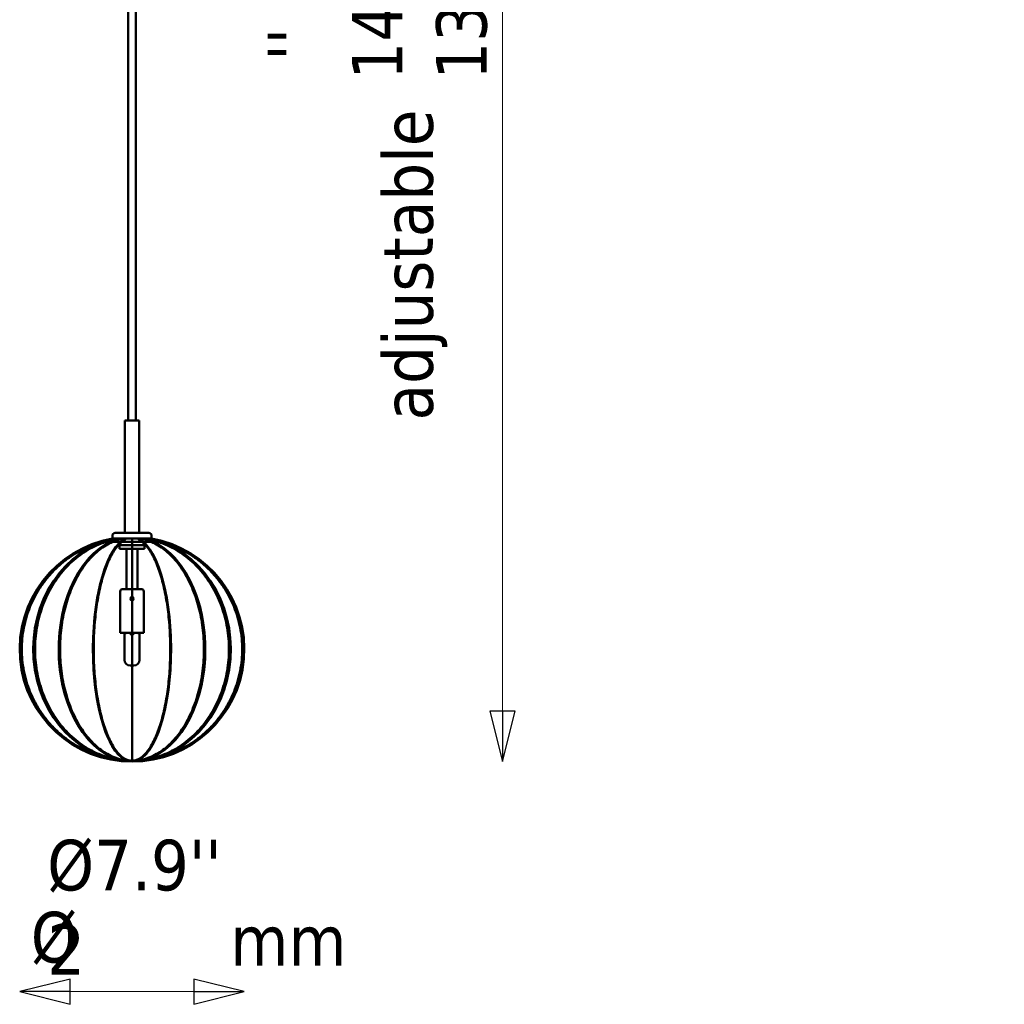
# Model space of a CAD drawing. Header units: millimetres. Extents: x 313 to 4591, y 679 to 5480.
# Tile 3 of 19: x 1593 to 2469, y 819 to 1696. Entities that reach past the tile are written whole.
import ezdxf

# ---------------------------------------------------------------- set-up
doc = ezdxf.new("R2010")
doc.units = ezdxf.units.MM
doc.header["$LTSCALE"] = 15
for name, color, linetype, lineweight in [('Symbol (ISO)', 7, 'Continuous', 25), ('Widoczne (ISO)', 7, 'Continuous', 50), ('Wymiar (ISO)', 7, 'Continuous', 25)]:
    doc.layers.add(name, color=color, linetype=linetype, lineweight=lineweight)
doc.styles.add('Tekst notatki (ISO)', font='tahoma.ttf')
doc.dimstyles.new('Domyślne (ISO)', dxfattribs={"dimscale": 15, "dimtxt": 3, "dimasz": 3, "dimexe": 3.175, "dimexo": 0, "dimgap": 0.762, "dimtad": 1, "dimdec": 1, "dimlfac": 0.03937, "dimrnd": 1e-08, "dimzin": 0, "dimdsep": 46, "dimtxsty": 'Tekst notatki (ISO)', "dimblk": 'Filled-1', "dimcen": 0.09, "dimdle": 10, "dimclrd": 256, "dimclre": 256, "dimclrt": 256, "dimazin": 2, "dimtfac": 1, "dimtmove": 0, "dimatfit": 3, "dimfxl": 1, "dimtolj": 1, "dimlwd": 15, "dimlwe": 15, "dimarcsym": 0})

# ---------------------------------------------------------------- blocks, each defined once
blk = doc.blocks.new('Filled-1')
at = {"color": 0}
for p, q in [((0, 0), (-1, 0.25)), ((-1, 0.25), (-1, -0.25)), ((-1, 0), (0, 0)), ((-1, -0.25), (0, 0))]:
    blk.add_line(p, q, dxfattribs=at)
at = {"color": 0, "flags": 128}
blk.add_lwpolyline([(-1, -0.25), (0, 0), (-1, 0.25), (-1, -0.25)], dxfattribs=at)
at = {"color": 0}
blk.add_solid([(-1, -0.25), (0, 0), (-1, 0.25), (-1, -0.25)], dxfattribs=at)
blk = doc.blocks.new('*D16')
at = {"layer": 'Defpoints', "color": 0, "transparency": 16777216}
for p in [(1747.74, 2571.91), (1692.74, 1035.41), (2022.74, 1035.41)]:
    blk.add_point(p, dxfattribs=at)
at = {"layer": 'Wymiar (ISO)', "lineweight": 15, "transparency": 16777216}
blk.add_line((2022.74, 2526.91), (2022.74, 1080.41), dxfattribs=at)
at = {"layer": 'Wymiar (ISO)', "lineweight": 15, "transparency": 16777216, "xscale": 45, "yscale": 45, "zscale": 45}
for p, rotation in [((2022.74, 2571.91), 90), ((2022.74, 1035.41), 270)]:
    blk.add_blockref('Filled-1', p, dxfattribs=dict(at, rotation=rotation))
at = {"layer": 'Wymiar (ISO)', "lineweight": 18, "transparency": 16777216, "insert": (1813.5, 1642.29), "char_height": 45, "attachment_point": 1, "rotation": 90, "style": 'Tekst notatki (ISO)'}
blk.add_mtext("\\A1; ''\\fTahoma|b0|i0;{\\H45.0000;\\P}\\fTahoma|b0|i0;{\\H45.0000;14.2'' - 360 mm\\P}\\fTahoma|b0|i0;{\\H45.0000;132.3'' - 3360 mm\\P}", dxfattribs=at)
blk = doc.blocks.new('*D20')
at = {"layer": 'Defpoints', "color": 0, "transparency": 16777216}
for p in [(1592.74, 1135.41), (1792.74, 1135.41), (1592.74, 830.68)]:
    blk.add_point(p, dxfattribs=at)
at = {"layer": 'Wymiar (ISO)', "lineweight": 15, "transparency": 16777216}
blk.add_line((1747.74, 830.68), (1637.74, 830.68), dxfattribs=at)
at = {"layer": 'Wymiar (ISO)', "lineweight": 15, "transparency": 16777216, "xscale": 45, "yscale": 45, "zscale": 45, "rotation": 180}
blk.add_blockref('Filled-1', (1592.74, 830.68), dxfattribs=at)
at = {"layer": 'Wymiar (ISO)', "lineweight": 15, "transparency": 16777216, "xscale": 45, "yscale": 45, "zscale": 45}
blk.add_blockref('Filled-1', (1792.74, 830.68), dxfattribs=at)
at = {"layer": 'Wymiar (ISO)', "lineweight": 18, "transparency": 16777216, "insert": (1617.21, 965.83), "char_height": 45, "attachment_point": 1, "style": 'Tekst notatki (ISO)'}
blk.add_mtext("\\A1;\\fTahoma|b0|i0;{\\H45.0000;Ø7.9''}\\P2", dxfattribs=at)

msp = doc.modelspace()

# ---------------------------------------------------------------- linework, layer by layer
at = {"layer": 'Widoczne (ISO)'}
for p, q in [((1689.24, 2538.91), (1689.24, 1338.91)), ((1696.24, 2538.91), (1696.24, 1338.91)), ((1699.24, 1338.91), (1686.24, 1338.91)), ((1686.24, 1338.91), (1686.24, 1238.91)), ((1699.24, 1338.91), (1699.24, 1238.91)), ((1675.24, 1236.41), (1675.24, 1233.91)), ((1677.74, 1238.91), (1707.74, 1238.91)), ((1710.24, 1236.41), (1710.24, 1233.91)), ((1675.24, 1233.91), (1710.24, 1233.91)), ((1675.48, 1233.91), (1675.52, 1233.91)), ((1676.24, 1233.91), (1676.24, 1230.91)), ((1676.24, 1230.91), (1709.24, 1230.91)), ((1677.52, 1233.91), (1677.64, 1233.91)), ((1681.36, 1230.91), (1681.36, 1227.22)), ((1681.39, 1233.91), (1681.58, 1233.91)), ((1681.74, 1229.13), (1681.74, 1227.91)), ((1681.74, 1227.91), (1703.74, 1227.91)), ((1681.74, 1227.91), (1681.74, 1224.68)), ((1682.24, 1230.91), (1682.24, 1228.14)), ((1682.24, 1230.91), (1703.24, 1230.91)), ((1686.63, 1233.91), (1686.87, 1233.91)), ((1692.61, 1233.91), (1692.86, 1233.91)), ((1692.74, 1035.41), (1692.74, 1233.91)), ((1692.74, 1036.21), (1692.74, 1233.25)), ((1698.6, 1233.91), (1698.84, 1233.91)), ((1703.24, 1230.91), (1703.24, 1228.14)), ((1703.74, 1227.91), (1703.74, 1229.17)), ((1703.74, 1224.68), (1703.74, 1227.91)), ((1703.89, 1233.91), (1704.08, 1233.91)), ((1707.83, 1233.91), (1707.95, 1233.91)), ((1709.24, 1233.91), (1709.24, 1230.91)), ((1709.95, 1233.91), (1709.99, 1233.91)), ((1681.36, 1227.22), (1681.74, 1227.22)), ((1681.67, 1226.91), (1681.36, 1227.22)), ((1681.74, 1226.91), (1681.67, 1226.91)), ((1681.74, 1224.68), (1703.74, 1224.68)), ((1687.74, 1224.68), (1687.74, 1188.91)), ((1697.74, 1224.68), (1697.74, 1188.91)), ((1682.24, 1181.91), (1682.24, 1186.91)), ((1684.24, 1188.91), (1701.24, 1188.91)), ((1703.24, 1181.91), (1703.24, 1186.91)), ((1682.24, 1149.91), (1682.24, 1178.91)), ((1692.74, 1181.91), (1692.74, 1178.91)), ((1692.74, 1178.91), (1692.74, 1181.91)), ((1703.24, 1149.91), (1703.24, 1178.91)), ((1682.24, 1149.91), (1703.24, 1149.91)), ((1690.74, 1149.91), (1690.74, 1149.87)), ((1694.74, 1149.87), (1694.74, 1149.91)), ((1685.99, 1125.91), (1685.99, 1147.91)), ((1699.49, 1125.91), (1699.49, 1147.91)), ((1694.49, 1120.91), (1690.99, 1120.91)), ((1692.74, 1120.91), (1692.74, 1035.41)), ((1692.74, 1036.21), (1692.74, 1120.91))]:
    msp.add_line(p, q, dxfattribs=at)
for centre, radius, start, end in [((1677.74, 1236.41), 2.5, 90, 180), ((1707.74, 1236.41), 2.5, 0, 90), ((1692.74, 1135.41), 100, 99.93637, 270), ((1692.74, 1135.41), 100, 99.92398, 270), ((1692.74, 1135.41), 99.2, 99.57406, 270), ((1692.74, 1135.41), 100, 270, 80.06363), ((1692.74, 1135.41), 100, 270, 80.07602), ((1692.74, 1135.41), 99.2, 270, 80.42594), ((1692.74, 1154.98), 75, 81.5662, 81.95215), ((1684.24, 1186.91), 2, 90, 180), ((1701.24, 1186.91), 2, 0, 90), ((1687.99, 1147.91), 2, 90, 180), ((1697.49, 1147.91), 2, 0, 90), ((1690.99, 1125.91), 5, 180, 270), ((1694.49, 1125.91), 5, 270, 0)]:
    msp.add_arc(centre, radius, start, end, dxfattribs=at)
for ratio, start_param, end_param in [(0.879385, 3.330342, 6.283185), (0.879385, 3.314799, 6.283185), (0.652704, 3.39716, 6.283185), (0.652704, 3.314799, 6.283185), (0.347296, 3.475344, 6.283185), (0.347296, 3.314799, 6.283185), (0.879385, 0, 2.968387), (0.652704, 0, 2.968387), (0.347296, 0, 2.968387), (0.879385, 0, 2.952843), (0.652704, 0, 2.886025), (0.347296, 0, 2.834451)]:
    msp.add_ellipse((1692.74, 1135.41), major_axis=(0, -100), ratio=ratio, start_param=start_param, end_param=end_param, dxfattribs=at)
for points, knots in [([(1692.74, 1036.21), (1689.67, 1036.21), (1686.47, 1036.35), (1679.96, 1036.99), (1676.65, 1037.49), (1670.1, 1038.82), (1666.86, 1039.66), (1660.61, 1041.61), (1657.6, 1042.73), (1651.97, 1045.12), (1649.09, 1046.49), (1643.37, 1049.61), (1640.53, 1051.34), (1635.03, 1055.1), (1632.38, 1057.12), (1627.38, 1061.33), (1625.04, 1063.51), (1620.79, 1067.87), (1618.67, 1070.24), (1614.61, 1075.28), (1612.66, 1077.96), (1609.03, 1083.5), (1607.36, 1086.37), (1604.36, 1092.14), (1603.04, 1095.03), (1600.76, 1100.65), (1599.71, 1103.64), (1597.86, 1109.83), (1597.07, 1113.03), (1595.81, 1119.51), (1595.34, 1122.78), (1594.73, 1129.22), (1594.59, 1132.38), (1594.59, 1135.41), (1594.59, 1138.44), (1594.73, 1141.6), (1595.34, 1148.04), (1595.81, 1151.31), (1597.07, 1157.79), (1597.86, 1160.99), (1599.71, 1167.18), (1600.76, 1170.17), (1603.04, 1175.79), (1604.36, 1178.69), (1607.36, 1184.45), (1609.03, 1187.32), (1612.66, 1192.86), (1614.61, 1195.54), (1618.67, 1200.58), (1620.79, 1202.95), (1625.04, 1207.31), (1627.38, 1209.49), (1632.38, 1213.7), (1635.03, 1215.73), (1640.53, 1219.48), (1643.37, 1221.21), (1649.09, 1224.33), (1651.97, 1225.7), (1657.6, 1228.09), (1660.61, 1229.21), (1666.86, 1231.16), (1670.1, 1232), (1674.41, 1232.88), (1675.45, 1233.07), (1676.49, 1233.25)], [-14.725319, -14.725319, -14.725319, -14.725319, -13.792475, -13.792475, -12.85963, -12.85963, -11.926786, -11.926786, -10.993941, -10.993941, -10.068646, -10.068646, -9.143351, -9.143351, -8.218056, -8.218056, -7.292761, -7.292761, -6.37752, -6.37752, -5.462279, -5.462279, -4.547038, -4.547038, -3.631797, -3.631797, -2.723848, -2.723848, -1.815899, -1.815899, -0.907949, -0.907949, 0, 0, 0, 0.907949, 0.907949, 1.815899, 1.815899, 2.723848, 2.723848, 3.631797, 3.631797, 4.547038, 4.547038, 5.462279, 5.462279, 6.37752, 6.37752, 7.292761, 7.292761, 8.218056, 8.218056, 9.143351, 9.143351, 10.068646, 10.068646, 10.993941, 10.993941, 11.926786, 11.926786, 12.85963, 12.85963, 13.154361, 13.154361, 13.154361, 13.154361]), ([(1692.74, 1036.21), (1689.67, 1036.21), (1686.47, 1036.35), (1679.96, 1036.99), (1676.65, 1037.49), (1670.1, 1038.82), (1666.86, 1039.66), (1660.61, 1041.61), (1657.6, 1042.73), (1651.97, 1045.12), (1649.09, 1046.49), (1643.37, 1049.61), (1640.53, 1051.34), (1635.03, 1055.1), (1632.38, 1057.12), (1627.38, 1061.33), (1625.04, 1063.51), (1620.79, 1067.87), (1618.67, 1070.24), (1614.61, 1075.28), (1612.66, 1077.96), (1609.03, 1083.5), (1607.36, 1086.37), (1604.36, 1092.14), (1603.04, 1095.03), (1600.76, 1100.65), (1599.71, 1103.64), (1597.86, 1109.83), (1597.07, 1113.03), (1595.81, 1119.51), (1595.34, 1122.78), (1594.73, 1129.22), (1594.59, 1132.38), (1594.59, 1135.41), (1594.59, 1138.44), (1594.73, 1141.6), (1595.34, 1148.04), (1595.81, 1151.31), (1597.07, 1157.79), (1597.86, 1160.99), (1599.71, 1167.18), (1600.76, 1170.17), (1603.04, 1175.79), (1604.36, 1178.69), (1607.36, 1184.45), (1609.03, 1187.32), (1612.66, 1192.86), (1614.61, 1195.54), (1618.67, 1200.58), (1620.79, 1202.95), (1625.04, 1207.31), (1627.38, 1209.49), (1632.38, 1213.7), (1635.03, 1215.73), (1640.53, 1219.48), (1643.37, 1221.21), (1649.09, 1224.33), (1651.97, 1225.7), (1657.6, 1228.09), (1660.61, 1229.21), (1666.86, 1231.16), (1670.1, 1232), (1674.33, 1232.86), (1675.28, 1233.04), (1676.24, 1233.2)], [-14.725319, -14.725319, -14.725319, -14.725319, -13.792475, -13.792475, -12.85963, -12.85963, -11.926786, -11.926786, -10.993941, -10.993941, -10.068646, -10.068646, -9.143351, -9.143351, -8.218056, -8.218056, -7.292761, -7.292761, -6.37752, -6.37752, -5.462279, -5.462279, -4.547038, -4.547038, -3.631797, -3.631797, -2.723848, -2.723848, -1.815899, -1.815899, -0.907949, -0.907949, 0, 0, 0, 0.907949, 0.907949, 1.815899, 1.815899, 2.723848, 2.723848, 3.631797, 3.631797, 4.547038, 4.547038, 5.462279, 5.462279, 6.37752, 6.37752, 7.292761, 7.292761, 8.218056, 8.218056, 9.143351, 9.143351, 10.068646, 10.068646, 10.993941, 10.993941, 11.926786, 11.926786, 12.85963, 12.85963, 13.130644, 13.130644, 13.130644, 13.130644]), ([(1692.74, 1036.21), (1690.04, 1036.21), (1687.23, 1036.35), (1681.5, 1036.99), (1678.59, 1037.49), (1672.83, 1038.82), (1669.98, 1039.66), (1664.48, 1041.61), (1661.84, 1042.73), (1656.89, 1045.12), (1654.35, 1046.49), (1649.32, 1049.61), (1646.82, 1051.34), (1641.99, 1055.1), (1639.66, 1057.12), (1635.27, 1061.33), (1633.21, 1063.51), (1629.47, 1067.87), (1627.61, 1070.24), (1624.03, 1075.28), (1622.32, 1077.96), (1619.13, 1083.5), (1617.66, 1086.37), (1615.02, 1092.14), (1613.86, 1095.03), (1611.86, 1100.65), (1610.93, 1103.64), (1609.3, 1109.83), (1608.61, 1113.03), (1607.5, 1119.51), (1607.09, 1122.78), (1606.55, 1129.22), (1606.43, 1132.38), (1606.43, 1135.41), (1606.43, 1138.44), (1606.55, 1141.6), (1607.09, 1148.04), (1607.5, 1151.31), (1608.61, 1157.79), (1609.3, 1160.99), (1610.93, 1167.18), (1611.86, 1170.17), (1613.86, 1175.79), (1615.02, 1178.69), (1617.66, 1184.45), (1619.13, 1187.32), (1622.32, 1192.86), (1624.03, 1195.54), (1627.61, 1200.58), (1629.47, 1202.95), (1633.21, 1207.31), (1635.27, 1209.49), (1639.66, 1213.7), (1641.99, 1215.73), (1646.82, 1219.48), (1649.32, 1221.21), (1654.35, 1224.33), (1656.89, 1225.7), (1661.84, 1228.09), (1664.48, 1229.21), (1669.98, 1231.16), (1672.83, 1232), (1676.62, 1232.88), (1677.53, 1233.07), (1678.45, 1233.25)], [-14.725319, -14.725319, -14.725319, -14.725319, -13.792475, -13.792475, -12.85963, -12.85963, -11.926786, -11.926786, -10.993941, -10.993941, -10.068646, -10.068646, -9.143351, -9.143351, -8.218056, -8.218056, -7.292761, -7.292761, -6.37752, -6.37752, -5.462279, -5.462279, -4.547038, -4.547038, -3.631797, -3.631797, -2.723848, -2.723848, -1.815899, -1.815899, -0.907949, -0.907949, 0, 0, 0, 0.907949, 0.907949, 1.815899, 1.815899, 2.723848, 2.723848, 3.631797, 3.631797, 4.547038, 4.547038, 5.462279, 5.462279, 6.37752, 6.37752, 7.292761, 7.292761, 8.218056, 8.218056, 9.143351, 9.143351, 10.068646, 10.068646, 10.993941, 10.993941, 11.926786, 11.926786, 12.85963, 12.85963, 13.154361, 13.154361, 13.154361, 13.154361]), ([(1692.74, 1036.21), (1690.04, 1036.21), (1687.23, 1036.35), (1681.5, 1036.99), (1678.59, 1037.49), (1672.83, 1038.82), (1669.98, 1039.66), (1664.48, 1041.61), (1661.84, 1042.73), (1656.89, 1045.12), (1654.35, 1046.49), (1649.32, 1049.61), (1646.82, 1051.34), (1641.99, 1055.1), (1639.66, 1057.12), (1635.27, 1061.33), (1633.21, 1063.51), (1629.47, 1067.87), (1627.61, 1070.24), (1624.03, 1075.28), (1622.32, 1077.96), (1619.13, 1083.5), (1617.66, 1086.37), (1615.02, 1092.14), (1613.86, 1095.03), (1611.86, 1100.65), (1610.93, 1103.64), (1609.3, 1109.83), (1608.61, 1113.03), (1607.5, 1119.51), (1607.09, 1122.78), (1606.55, 1129.22), (1606.43, 1132.38), (1606.43, 1135.41), (1606.43, 1138.44), (1606.55, 1141.6), (1607.09, 1148.04), (1607.5, 1151.31), (1608.61, 1157.79), (1609.3, 1160.99), (1610.93, 1167.18), (1611.86, 1170.17), (1613.86, 1175.79), (1615.02, 1178.69), (1617.66, 1184.45), (1619.13, 1187.32), (1622.32, 1192.86), (1624.03, 1195.54), (1627.61, 1200.58), (1629.47, 1202.95), (1633.21, 1207.31), (1635.27, 1209.49), (1639.66, 1213.7), (1641.99, 1215.73), (1646.82, 1219.48), (1649.32, 1221.21), (1654.35, 1224.33), (1656.89, 1225.7), (1661.84, 1228.09), (1664.48, 1229.21), (1669.98, 1231.16), (1672.83, 1232), (1675.89, 1232.71), (1676.06, 1232.75), (1676.24, 1232.79)], [-14.725319, -14.725319, -14.725319, -14.725319, -13.792475, -13.792475, -12.85963, -12.85963, -11.926786, -11.926786, -10.993941, -10.993941, -10.068646, -10.068646, -9.143351, -9.143351, -8.218056, -8.218056, -7.292761, -7.292761, -6.37752, -6.37752, -5.462279, -5.462279, -4.547038, -4.547038, -3.631797, -3.631797, -2.723848, -2.723848, -1.815899, -1.815899, -0.907949, -0.907949, 0, 0, 0, 0.907949, 0.907949, 1.815899, 1.815899, 2.723848, 2.723848, 3.631797, 3.631797, 4.547038, 4.547038, 5.462279, 5.462279, 6.37752, 6.37752, 7.292761, 7.292761, 8.218056, 8.218056, 9.143351, 9.143351, 10.068646, 10.068646, 10.993941, 10.993941, 11.926786, 11.926786, 12.85963, 12.85963, 12.916268, 12.916268, 12.916268, 12.916268]), ([(1692.74, 1036.21), (1690.74, 1036.21), (1688.65, 1036.35), (1684.4, 1036.99), (1682.24, 1037.49), (1677.96, 1038.82), (1675.85, 1039.66), (1671.77, 1041.61), (1669.8, 1042.73), (1666.13, 1045.12), (1664.25, 1046.49), (1660.51, 1049.61), (1658.66, 1051.34), (1655.07, 1055.1), (1653.34, 1057.12), (1650.08, 1061.33), (1648.55, 1063.51), (1645.78, 1067.87), (1644.4, 1070.24), (1641.74, 1075.28), (1640.47, 1077.96), (1638.1, 1083.5), (1637.01, 1086.37), (1635.06, 1092.14), (1634.19, 1095.03), (1632.71, 1100.65), (1632.02, 1103.64), (1630.81, 1109.83), (1630.29, 1113.03), (1629.47, 1119.51), (1629.16, 1122.78), (1628.77, 1129.22), (1628.68, 1132.38), (1628.68, 1135.41), (1628.68, 1138.44), (1628.77, 1141.6), (1629.16, 1148.04), (1629.47, 1151.31), (1630.29, 1157.79), (1630.81, 1160.99), (1632.02, 1167.18), (1632.71, 1170.17), (1634.19, 1175.79), (1635.06, 1178.69), (1637.01, 1184.45), (1638.1, 1187.32), (1640.47, 1192.86), (1641.74, 1195.54), (1644.4, 1200.58), (1645.78, 1202.95), (1648.55, 1207.31), (1650.08, 1209.49), (1653.34, 1213.7), (1655.07, 1215.73), (1658.66, 1219.48), (1660.51, 1221.21), (1664.25, 1224.33), (1666.13, 1225.7), (1669.8, 1228.09), (1671.77, 1229.21), (1675.85, 1231.16), (1677.96, 1232), (1680.77, 1232.88), (1681.45, 1233.07), (1682.13, 1233.25)], [-14.725319, -14.725319, -14.725319, -14.725319, -13.792475, -13.792475, -12.85963, -12.85963, -11.926786, -11.926786, -10.993941, -10.993941, -10.068646, -10.068646, -9.143351, -9.143351, -8.218056, -8.218056, -7.292761, -7.292761, -6.37752, -6.37752, -5.462279, -5.462279, -4.547038, -4.547038, -3.631797, -3.631797, -2.723848, -2.723848, -1.815899, -1.815899, -0.907949, -0.907949, 0, 0, 0, 0.907949, 0.907949, 1.815899, 1.815899, 2.723848, 2.723848, 3.631797, 3.631797, 4.547038, 4.547038, 5.462279, 5.462279, 6.37752, 6.37752, 7.292761, 7.292761, 8.218056, 8.218056, 9.143351, 9.143351, 10.068646, 10.068646, 10.993941, 10.993941, 11.926786, 11.926786, 12.85963, 12.85963, 13.154361, 13.154361, 13.154361, 13.154361]), ([(1692.74, 1036.21), (1690.74, 1036.21), (1688.65, 1036.35), (1684.4, 1036.99), (1682.24, 1037.49), (1677.96, 1038.82), (1675.85, 1039.66), (1671.77, 1041.61), (1669.8, 1042.73), (1666.13, 1045.12), (1664.25, 1046.49), (1660.51, 1049.61), (1658.66, 1051.34), (1655.07, 1055.1), (1653.34, 1057.12), (1650.08, 1061.33), (1648.55, 1063.51), (1645.78, 1067.87), (1644.4, 1070.24), (1641.74, 1075.28), (1640.47, 1077.96), (1638.1, 1083.5), (1637.01, 1086.37), (1635.06, 1092.14), (1634.19, 1095.03), (1632.71, 1100.65), (1632.02, 1103.64), (1630.81, 1109.83), (1630.29, 1113.03), (1629.47, 1119.51), (1629.16, 1122.78), (1628.77, 1129.22), (1628.68, 1132.38), (1628.68, 1135.41), (1628.68, 1138.44), (1628.77, 1141.6), (1629.16, 1148.04), (1629.47, 1151.31), (1630.29, 1157.79), (1630.81, 1160.99), (1632.02, 1167.18), (1632.71, 1170.17), (1634.19, 1175.79), (1635.06, 1178.69), (1637.01, 1184.45), (1638.1, 1187.32), (1640.47, 1192.86), (1641.74, 1195.54), (1644.4, 1200.58), (1645.78, 1202.95), (1648.55, 1207.31), (1650.08, 1209.49), (1653.34, 1213.7), (1655.07, 1215.73), (1658.66, 1219.48), (1660.51, 1221.21), (1664.25, 1224.33), (1666.13, 1225.7), (1669.8, 1228.09), (1671.77, 1229.21), (1674.61, 1230.57), (1675.42, 1230.93), (1676.24, 1231.27)], [-14.725319, -14.725319, -14.725319, -14.725319, -13.792475, -13.792475, -12.85963, -12.85963, -11.926786, -11.926786, -10.993941, -10.993941, -10.068646, -10.068646, -9.143351, -9.143351, -8.218056, -8.218056, -7.292761, -7.292761, -6.37752, -6.37752, -5.462279, -5.462279, -4.547038, -4.547038, -3.631797, -3.631797, -2.723848, -2.723848, -1.815899, -1.815899, -0.907949, -0.907949, 0, 0, 0, 0.907949, 0.907949, 1.815899, 1.815899, 2.723848, 2.723848, 3.631797, 3.631797, 4.547038, 4.547038, 5.462279, 5.462279, 6.37752, 6.37752, 7.292761, 7.292761, 8.218056, 8.218056, 9.143351, 9.143351, 10.068646, 10.068646, 10.993941, 10.993941, 11.926786, 11.926786, 12.292119, 12.292119, 12.292119, 12.292119]), ([(1692.74, 1036.21), (1691.67, 1036.21), (1690.56, 1036.35), (1688.3, 1036.99), (1687.15, 1037.49), (1684.88, 1038.82), (1683.75, 1039.66), (1681.58, 1041.61), (1680.53, 1042.73), (1678.58, 1045.12), (1677.58, 1046.49), (1675.59, 1049.61), (1674.6, 1051.34), (1672.7, 1055.1), (1671.77, 1057.12), (1670.04, 1061.33), (1669.23, 1063.51), (1667.75, 1067.87), (1667.01, 1070.24), (1665.6, 1075.28), (1664.92, 1077.96), (1663.67, 1083.5), (1663.09, 1086.37), (1662.04, 1092.14), (1661.58, 1095.03), (1660.79, 1100.65), (1660.43, 1103.64), (1659.79, 1109.83), (1659.51, 1113.03), (1659.07, 1119.51), (1658.91, 1122.78), (1658.7, 1129.22), (1658.65, 1132.38), (1658.65, 1135.41), (1658.65, 1138.44), (1658.7, 1141.6), (1658.91, 1148.04), (1659.07, 1151.31), (1659.51, 1157.79), (1659.79, 1160.99), (1660.43, 1167.18), (1660.79, 1170.17), (1661.58, 1175.79), (1662.04, 1178.69), (1663.09, 1184.45), (1663.67, 1187.32), (1664.92, 1192.86), (1665.6, 1195.54), (1667.01, 1200.58), (1667.75, 1202.95), (1669.23, 1207.31), (1670.04, 1209.49), (1671.77, 1213.7), (1672.7, 1215.73), (1674.6, 1219.48), (1675.59, 1221.21), (1677.58, 1224.33), (1678.58, 1225.7), (1680.53, 1228.09), (1681.58, 1229.21), (1683.75, 1231.16), (1684.88, 1232), (1686.37, 1232.88), (1686.73, 1233.07), (1687.09, 1233.25)], [-14.725319, -14.725319, -14.725319, -14.725319, -13.792475, -13.792475, -12.85963, -12.85963, -11.926786, -11.926786, -10.993941, -10.993941, -10.068646, -10.068646, -9.143351, -9.143351, -8.218056, -8.218056, -7.292761, -7.292761, -6.37752, -6.37752, -5.462279, -5.462279, -4.547038, -4.547038, -3.631797, -3.631797, -2.723848, -2.723848, -1.815899, -1.815899, -0.907949, -0.907949, 0, 0, 0, 0.907949, 0.907949, 1.815899, 1.815899, 2.723848, 2.723848, 3.631797, 3.631797, 4.547038, 4.547038, 5.462279, 5.462279, 6.37752, 6.37752, 7.292761, 7.292761, 8.218056, 8.218056, 9.143351, 9.143351, 10.068646, 10.068646, 10.993941, 10.993941, 11.926786, 11.926786, 12.85963, 12.85963, 13.154361, 13.154361, 13.154361, 13.154361]), ([(1692.74, 1036.21), (1691.67, 1036.21), (1690.56, 1036.35), (1688.3, 1036.99), (1687.15, 1037.49), (1684.88, 1038.82), (1683.75, 1039.66), (1681.58, 1041.61), (1680.53, 1042.73), (1678.58, 1045.12), (1677.58, 1046.49), (1675.59, 1049.61), (1674.6, 1051.34), (1672.7, 1055.1), (1671.77, 1057.12), (1670.04, 1061.33), (1669.23, 1063.51), (1667.75, 1067.87), (1667.01, 1070.24), (1665.6, 1075.28), (1664.92, 1077.96), (1663.67, 1083.5), (1663.09, 1086.37), (1662.04, 1092.14), (1661.58, 1095.03), (1660.79, 1100.65), (1660.43, 1103.64), (1659.79, 1109.83), (1659.51, 1113.03), (1659.07, 1119.51), (1658.91, 1122.78), (1658.7, 1129.22), (1658.65, 1132.38), (1658.65, 1135.41), (1658.65, 1138.44), (1658.7, 1141.6), (1658.91, 1148.04), (1659.07, 1151.31), (1659.51, 1157.79), (1659.79, 1160.99), (1660.43, 1167.18), (1660.79, 1170.17), (1661.58, 1175.79), (1662.04, 1178.69), (1663.09, 1184.45), (1663.67, 1187.32), (1664.92, 1192.86), (1665.6, 1195.54), (1667.01, 1200.58), (1667.75, 1202.95), (1669.23, 1207.31), (1670.04, 1209.49), (1671.77, 1213.7), (1672.7, 1215.73), (1674.6, 1219.48), (1675.59, 1221.21), (1677.58, 1224.33), (1678.58, 1225.7), (1680.13, 1227.6), (1680.74, 1228.28), (1681.36, 1228.93)], [-14.725319, -14.725319, -14.725319, -14.725319, -13.792475, -13.792475, -12.85963, -12.85963, -11.926786, -11.926786, -10.993941, -10.993941, -10.068646, -10.068646, -9.143351, -9.143351, -8.218056, -8.218056, -7.292761, -7.292761, -6.37752, -6.37752, -5.462279, -5.462279, -4.547038, -4.547038, -3.631797, -3.631797, -2.723848, -2.723848, -1.815899, -1.815899, -0.907949, -0.907949, 0, 0, 0, 0.907949, 0.907949, 1.815899, 1.815899, 2.723848, 2.723848, 3.631797, 3.631797, 4.547038, 4.547038, 5.462279, 5.462279, 6.37752, 6.37752, 7.292761, 7.292761, 8.218056, 8.218056, 9.143351, 9.143351, 10.068646, 10.068646, 10.993941, 10.993941, 11.546815, 11.546815, 11.546815, 11.546815]), ([(1692.74, 1036.21), (1693.8, 1036.21), (1694.91, 1036.35), (1697.17, 1036.99), (1698.32, 1037.49), (1700.6, 1038.82), (1701.72, 1039.66), (1703.89, 1041.61), (1704.94, 1042.73), (1706.89, 1045.12), (1707.89, 1046.49), (1709.88, 1049.61), (1710.87, 1051.34), (1712.78, 1055.1), (1713.7, 1057.12), (1715.43, 1061.33), (1716.24, 1063.51), (1717.72, 1067.87), (1718.46, 1070.24), (1719.87, 1075.28), (1720.55, 1077.96), (1721.8, 1083.5), (1722.39, 1086.37), (1723.43, 1092.14), (1723.89, 1095.03), (1724.68, 1100.65), (1725.04, 1103.64), (1725.69, 1109.83), (1725.96, 1113.03), (1726.4, 1119.51), (1726.56, 1122.78), (1726.77, 1129.22), (1726.82, 1132.38), (1726.82, 1135.41), (1726.82, 1138.44), (1726.77, 1141.6), (1726.56, 1148.04), (1726.4, 1151.31), (1725.96, 1157.79), (1725.69, 1160.99), (1725.04, 1167.18), (1724.68, 1170.17), (1723.89, 1175.79), (1723.43, 1178.69), (1722.39, 1184.45), (1721.8, 1187.32), (1720.55, 1192.86), (1719.87, 1195.54), (1718.46, 1200.58), (1717.72, 1202.95), (1716.24, 1207.31), (1715.43, 1209.49), (1713.7, 1213.7), (1712.78, 1215.73), (1710.87, 1219.48), (1709.88, 1221.21), (1707.89, 1224.33), (1706.89, 1225.7), (1704.94, 1228.09), (1703.89, 1229.21), (1701.72, 1231.16), (1700.6, 1232), (1699.1, 1232.88), (1698.74, 1233.07), (1698.38, 1233.25)], [-14.725319, -14.725319, -14.725319, -14.725319, -13.792475, -13.792475, -12.85963, -12.85963, -11.926786, -11.926786, -10.993941, -10.993941, -10.068646, -10.068646, -9.143351, -9.143351, -8.218056, -8.218056, -7.292761, -7.292761, -6.37752, -6.37752, -5.462279, -5.462279, -4.547038, -4.547038, -3.631797, -3.631797, -2.723848, -2.723848, -1.815899, -1.815899, -0.907949, -0.907949, 0, 0, 0, 0.907949, 0.907949, 1.815899, 1.815899, 2.723848, 2.723848, 3.631797, 3.631797, 4.547038, 4.547038, 5.462279, 5.462279, 6.37752, 6.37752, 7.292761, 7.292761, 8.218056, 8.218056, 9.143351, 9.143351, 10.068646, 10.068646, 10.993941, 10.993941, 11.926786, 11.926786, 12.85963, 12.85963, 13.154361, 13.154361, 13.154361, 13.154361]), ([(1692.74, 1036.21), (1694.73, 1036.21), (1696.83, 1036.35), (1701.08, 1036.99), (1703.24, 1037.49), (1707.51, 1038.82), (1709.62, 1039.66), (1713.7, 1041.61), (1715.67, 1042.73), (1719.34, 1045.12), (1721.22, 1046.49), (1724.96, 1049.61), (1726.81, 1051.34), (1730.4, 1055.1), (1732.13, 1057.12), (1735.39, 1061.33), (1736.92, 1063.51), (1739.7, 1067.87), (1741.08, 1070.24), (1743.73, 1075.28), (1745, 1077.96), (1747.37, 1083.5), (1748.46, 1086.37), (1750.42, 1092.14), (1751.28, 1095.03), (1752.77, 1100.65), (1753.46, 1103.64), (1754.66, 1109.83), (1755.18, 1113.03), (1756, 1119.51), (1756.31, 1122.78), (1756.7, 1129.22), (1756.79, 1132.38), (1756.79, 1135.41), (1756.79, 1138.44), (1756.7, 1141.6), (1756.31, 1148.04), (1756, 1151.31), (1755.18, 1157.79), (1754.66, 1160.99), (1753.46, 1167.18), (1752.77, 1170.17), (1751.28, 1175.79), (1750.42, 1178.69), (1748.46, 1184.45), (1747.37, 1187.32), (1745, 1192.86), (1743.73, 1195.54), (1741.08, 1200.58), (1739.7, 1202.95), (1736.92, 1207.31), (1735.39, 1209.49), (1732.13, 1213.7), (1730.4, 1215.73), (1726.81, 1219.48), (1724.96, 1221.21), (1721.22, 1224.33), (1719.34, 1225.7), (1715.67, 1228.09), (1713.7, 1229.21), (1709.62, 1231.16), (1707.51, 1232), (1704.7, 1232.88), (1704.02, 1233.07), (1703.34, 1233.25)], [-14.725319, -14.725319, -14.725319, -14.725319, -13.792475, -13.792475, -12.85963, -12.85963, -11.926786, -11.926786, -10.993941, -10.993941, -10.068646, -10.068646, -9.143351, -9.143351, -8.218056, -8.218056, -7.292761, -7.292761, -6.37752, -6.37752, -5.462279, -5.462279, -4.547038, -4.547038, -3.631797, -3.631797, -2.723848, -2.723848, -1.815899, -1.815899, -0.907949, -0.907949, 0, 0, 0, 0.907949, 0.907949, 1.815899, 1.815899, 2.723848, 2.723848, 3.631797, 3.631797, 4.547038, 4.547038, 5.462279, 5.462279, 6.37752, 6.37752, 7.292761, 7.292761, 8.218056, 8.218056, 9.143351, 9.143351, 10.068646, 10.068646, 10.993941, 10.993941, 11.926786, 11.926786, 12.85963, 12.85963, 13.154361, 13.154361, 13.154361, 13.154361]), ([(1692.74, 1036.21), (1695.43, 1036.21), (1698.25, 1036.35), (1703.97, 1036.99), (1706.88, 1037.49), (1712.64, 1038.82), (1715.49, 1039.66), (1720.99, 1041.61), (1723.64, 1042.73), (1728.59, 1045.12), (1731.12, 1046.49), (1736.15, 1049.61), (1738.65, 1051.34), (1743.48, 1055.1), (1745.81, 1057.12), (1750.21, 1061.33), (1752.26, 1063.51), (1756, 1067.87), (1757.86, 1070.24), (1761.44, 1075.28), (1763.16, 1077.96), (1766.34, 1083.5), (1767.81, 1086.37), (1770.45, 1092.14), (1771.61, 1095.03), (1773.61, 1100.65), (1774.54, 1103.64), (1776.17, 1109.83), (1776.87, 1113.03), (1777.97, 1119.51), (1778.38, 1122.78), (1778.92, 1129.22), (1779.04, 1132.38), (1779.04, 1135.41), (1779.04, 1138.44), (1778.92, 1141.6), (1778.38, 1148.04), (1777.97, 1151.31), (1776.87, 1157.79), (1776.17, 1160.99), (1774.54, 1167.18), (1773.61, 1170.17), (1771.61, 1175.79), (1770.45, 1178.69), (1767.81, 1184.45), (1766.34, 1187.32), (1763.16, 1192.86), (1761.44, 1195.54), (1757.86, 1200.58), (1756, 1202.95), (1752.26, 1207.31), (1750.21, 1209.49), (1745.81, 1213.7), (1743.48, 1215.73), (1738.65, 1219.48), (1736.15, 1221.21), (1731.12, 1224.33), (1728.59, 1225.7), (1723.64, 1228.09), (1720.99, 1229.21), (1715.49, 1231.16), (1712.64, 1232), (1708.85, 1232.88), (1707.94, 1233.07), (1707.03, 1233.25)], [-14.725319, -14.725319, -14.725319, -14.725319, -13.792475, -13.792475, -12.85963, -12.85963, -11.926786, -11.926786, -10.993941, -10.993941, -10.068646, -10.068646, -9.143351, -9.143351, -8.218056, -8.218056, -7.292761, -7.292761, -6.37752, -6.37752, -5.462279, -5.462279, -4.547038, -4.547038, -3.631797, -3.631797, -2.723848, -2.723848, -1.815899, -1.815899, -0.907949, -0.907949, 0, 0, 0, 0.907949, 0.907949, 1.815899, 1.815899, 2.723848, 2.723848, 3.631797, 3.631797, 4.547038, 4.547038, 5.462279, 5.462279, 6.37752, 6.37752, 7.292761, 7.292761, 8.218056, 8.218056, 9.143351, 9.143351, 10.068646, 10.068646, 10.993941, 10.993941, 11.926786, 11.926786, 12.85963, 12.85963, 13.154361, 13.154361, 13.154361, 13.154361]), ([(1692.74, 1036.21), (1695.8, 1036.21), (1699, 1036.35), (1705.51, 1036.99), (1708.82, 1037.49), (1715.37, 1038.82), (1718.61, 1039.66), (1724.86, 1041.61), (1727.87, 1042.73), (1733.5, 1045.12), (1736.38, 1046.49), (1742.1, 1049.61), (1744.95, 1051.34), (1750.44, 1055.1), (1753.09, 1057.12), (1758.09, 1061.33), (1760.43, 1063.51), (1764.68, 1067.87), (1766.8, 1070.24), (1770.86, 1075.28), (1772.81, 1077.96), (1776.44, 1083.5), (1778.11, 1086.37), (1781.11, 1092.14), (1782.43, 1095.03), (1784.71, 1100.65), (1785.76, 1103.64), (1787.61, 1109.83), (1788.4, 1113.03), (1789.66, 1119.51), (1790.13, 1122.78), (1790.74, 1129.22), (1790.88, 1132.38), (1790.88, 1135.41), (1790.88, 1138.44), (1790.74, 1141.6), (1790.13, 1148.04), (1789.66, 1151.31), (1788.4, 1157.79), (1787.61, 1160.99), (1785.76, 1167.18), (1784.71, 1170.17), (1782.43, 1175.79), (1781.11, 1178.69), (1778.11, 1184.45), (1776.44, 1187.32), (1772.81, 1192.86), (1770.86, 1195.54), (1766.8, 1200.58), (1764.68, 1202.95), (1760.43, 1207.31), (1758.09, 1209.49), (1753.09, 1213.7), (1750.44, 1215.73), (1744.95, 1219.48), (1742.1, 1221.21), (1736.38, 1224.33), (1733.5, 1225.7), (1727.87, 1228.09), (1724.86, 1229.21), (1718.61, 1231.16), (1715.37, 1232), (1711.06, 1232.88), (1710.02, 1233.07), (1708.99, 1233.25)], [-14.725319, -14.725319, -14.725319, -14.725319, -13.792475, -13.792475, -12.85963, -12.85963, -11.926786, -11.926786, -10.993941, -10.993941, -10.068646, -10.068646, -9.143351, -9.143351, -8.218056, -8.218056, -7.292761, -7.292761, -6.37752, -6.37752, -5.462279, -5.462279, -4.547038, -4.547038, -3.631797, -3.631797, -2.723848, -2.723848, -1.815899, -1.815899, -0.907949, -0.907949, 0, 0, 0, 0.907949, 0.907949, 1.815899, 1.815899, 2.723848, 2.723848, 3.631797, 3.631797, 4.547038, 4.547038, 5.462279, 5.462279, 6.37752, 6.37752, 7.292761, 7.292761, 8.218056, 8.218056, 9.143351, 9.143351, 10.068646, 10.068646, 10.993941, 10.993941, 11.926786, 11.926786, 12.85963, 12.85963, 13.154361, 13.154361, 13.154361, 13.154361]), ([(1709.24, 1233.2), (1710.19, 1233.04), (1711.14, 1232.86), (1715.37, 1232), (1718.61, 1231.16), (1724.86, 1229.21), (1727.87, 1228.09), (1733.5, 1225.7), (1736.38, 1224.33), (1742.1, 1221.21), (1744.95, 1219.48), (1750.44, 1215.73), (1753.09, 1213.7), (1758.09, 1209.49), (1760.43, 1207.31), (1764.68, 1202.95), (1766.8, 1200.58), (1770.86, 1195.54), (1772.81, 1192.86), (1776.44, 1187.32), (1778.11, 1184.45), (1781.11, 1178.69), (1782.43, 1175.79), (1784.71, 1170.17), (1785.76, 1167.18), (1787.61, 1160.99), (1788.4, 1157.79), (1789.66, 1151.31), (1790.13, 1148.04), (1790.74, 1141.6), (1790.88, 1138.44), (1790.88, 1132.38), (1790.74, 1129.22), (1790.13, 1122.78), (1789.66, 1119.51), (1788.4, 1113.03), (1787.61, 1109.83), (1785.76, 1103.64), (1784.71, 1100.65), (1782.43, 1095.03), (1781.11, 1092.14), (1778.11, 1086.37), (1776.44, 1083.5), (1772.81, 1077.96), (1770.86, 1075.28), (1766.8, 1070.24), (1764.68, 1067.87), (1760.43, 1063.51), (1758.09, 1061.33), (1753.09, 1057.12), (1750.44, 1055.1), (1744.95, 1051.34), (1742.1, 1049.61), (1736.38, 1046.49), (1733.5, 1045.12), (1727.87, 1042.73), (1724.86, 1041.61), (1718.61, 1039.66), (1715.37, 1038.82), (1708.82, 1037.49), (1705.51, 1036.99), (1699, 1036.35), (1695.8, 1036.21), (1692.74, 1036.21)], [16.319995, 16.319995, 16.319995, 16.319995, 16.591008, 16.591008, 17.523853, 17.523853, 18.456697, 18.456697, 19.381993, 19.381993, 20.307288, 20.307288, 21.232583, 21.232583, 22.157878, 22.157878, 23.073119, 23.073119, 23.98836, 23.98836, 24.903601, 24.903601, 25.818842, 25.818842, 26.726791, 26.726791, 27.63474, 27.63474, 28.54269, 28.54269, 29.450639, 29.450639, 30.358588, 30.358588, 31.266537, 31.266537, 32.174487, 32.174487, 33.082436, 33.082436, 33.997677, 33.997677, 34.912918, 34.912918, 35.828159, 35.828159, 36.743399, 36.743399, 37.668695, 37.668695, 38.59399, 38.59399, 39.519285, 39.519285, 40.44458, 40.44458, 41.377425, 41.377425, 42.310269, 42.310269, 43.243114, 43.243114, 44.175958, 44.175958, 44.175958, 44.175958]), ([(1692.74, 1036.21), (1695.43, 1036.21), (1698.25, 1036.35), (1703.97, 1036.99), (1706.88, 1037.49), (1712.64, 1038.82), (1715.49, 1039.66), (1720.99, 1041.61), (1723.64, 1042.73), (1728.59, 1045.12), (1731.12, 1046.49), (1736.15, 1049.61), (1738.65, 1051.34), (1743.48, 1055.1), (1745.81, 1057.12), (1750.21, 1061.33), (1752.26, 1063.51), (1756, 1067.87), (1757.86, 1070.24), (1761.44, 1075.28), (1763.16, 1077.96), (1766.34, 1083.5), (1767.81, 1086.37), (1770.45, 1092.14), (1771.61, 1095.03), (1773.61, 1100.65), (1774.54, 1103.64), (1776.17, 1109.83), (1776.87, 1113.03), (1777.97, 1119.51), (1778.38, 1122.78), (1778.92, 1129.22), (1779.04, 1132.38), (1779.04, 1135.41), (1779.04, 1138.44), (1778.92, 1141.6), (1778.38, 1148.04), (1777.97, 1151.31), (1776.87, 1157.79), (1776.17, 1160.99), (1774.54, 1167.18), (1773.61, 1170.17), (1771.61, 1175.79), (1770.45, 1178.69), (1767.81, 1184.45), (1766.34, 1187.32), (1763.16, 1192.86), (1761.44, 1195.54), (1757.86, 1200.58), (1756, 1202.95), (1752.26, 1207.31), (1750.21, 1209.49), (1745.81, 1213.7), (1743.48, 1215.73), (1738.65, 1219.48), (1736.15, 1221.21), (1731.12, 1224.33), (1728.59, 1225.7), (1723.64, 1228.09), (1720.99, 1229.21), (1715.49, 1231.16), (1712.64, 1232), (1709.59, 1232.71), (1709.41, 1232.75), (1709.24, 1232.79)], [-14.725319, -14.725319, -14.725319, -14.725319, -13.792475, -13.792475, -12.85963, -12.85963, -11.926786, -11.926786, -10.993941, -10.993941, -10.068646, -10.068646, -9.143351, -9.143351, -8.218056, -8.218056, -7.292761, -7.292761, -6.37752, -6.37752, -5.462279, -5.462279, -4.547038, -4.547038, -3.631797, -3.631797, -2.723848, -2.723848, -1.815899, -1.815899, -0.907949, -0.907949, 0, 0, 0, 0.907949, 0.907949, 1.815899, 1.815899, 2.723848, 2.723848, 3.631797, 3.631797, 4.547038, 4.547038, 5.462279, 5.462279, 6.37752, 6.37752, 7.292761, 7.292761, 8.218056, 8.218056, 9.143351, 9.143351, 10.068646, 10.068646, 10.993941, 10.993941, 11.926786, 11.926786, 12.85963, 12.85963, 12.916268, 12.916268, 12.916268, 12.916268]), ([(1692.74, 1036.21), (1694.73, 1036.21), (1696.83, 1036.35), (1701.08, 1036.99), (1703.24, 1037.49), (1707.51, 1038.82), (1709.62, 1039.66), (1713.7, 1041.61), (1715.67, 1042.73), (1719.34, 1045.12), (1721.22, 1046.49), (1724.96, 1049.61), (1726.81, 1051.34), (1730.4, 1055.1), (1732.13, 1057.12), (1735.39, 1061.33), (1736.92, 1063.51), (1739.7, 1067.87), (1741.08, 1070.24), (1743.73, 1075.28), (1745, 1077.96), (1747.37, 1083.5), (1748.46, 1086.37), (1750.42, 1092.14), (1751.28, 1095.03), (1752.77, 1100.65), (1753.46, 1103.64), (1754.66, 1109.83), (1755.18, 1113.03), (1756, 1119.51), (1756.31, 1122.78), (1756.7, 1129.22), (1756.79, 1132.38), (1756.79, 1135.41), (1756.79, 1138.44), (1756.7, 1141.6), (1756.31, 1148.04), (1756, 1151.31), (1755.18, 1157.79), (1754.66, 1160.99), (1753.46, 1167.18), (1752.77, 1170.17), (1751.28, 1175.79), (1750.42, 1178.69), (1748.46, 1184.45), (1747.37, 1187.32), (1745, 1192.86), (1743.73, 1195.54), (1741.08, 1200.58), (1739.7, 1202.95), (1736.92, 1207.31), (1735.39, 1209.49), (1732.13, 1213.7), (1730.4, 1215.73), (1726.81, 1219.48), (1724.96, 1221.21), (1721.22, 1224.33), (1719.34, 1225.7), (1715.67, 1228.09), (1713.7, 1229.21), (1710.87, 1230.57), (1710.05, 1230.93), (1709.24, 1231.27)], [-14.725319, -14.725319, -14.725319, -14.725319, -13.792475, -13.792475, -12.85963, -12.85963, -11.926786, -11.926786, -10.993941, -10.993941, -10.068646, -10.068646, -9.143351, -9.143351, -8.218056, -8.218056, -7.292761, -7.292761, -6.37752, -6.37752, -5.462279, -5.462279, -4.547038, -4.547038, -3.631797, -3.631797, -2.723848, -2.723848, -1.815899, -1.815899, -0.907949, -0.907949, 0, 0, 0, 0.907949, 0.907949, 1.815899, 1.815899, 2.723848, 2.723848, 3.631797, 3.631797, 4.547038, 4.547038, 5.462279, 5.462279, 6.37752, 6.37752, 7.292761, 7.292761, 8.218056, 8.218056, 9.143351, 9.143351, 10.068646, 10.068646, 10.993941, 10.993941, 11.926786, 11.926786, 12.292119, 12.292119, 12.292119, 12.292119]), ([(1692.74, 1036.21), (1693.8, 1036.21), (1694.91, 1036.35), (1697.17, 1036.99), (1698.32, 1037.49), (1700.6, 1038.82), (1701.72, 1039.66), (1703.89, 1041.61), (1704.94, 1042.73), (1706.89, 1045.12), (1707.89, 1046.49), (1709.88, 1049.61), (1710.87, 1051.34), (1712.78, 1055.1), (1713.7, 1057.12), (1715.43, 1061.33), (1716.24, 1063.51), (1717.72, 1067.87), (1718.46, 1070.24), (1719.87, 1075.28), (1720.55, 1077.96), (1721.8, 1083.5), (1722.39, 1086.37), (1723.43, 1092.14), (1723.89, 1095.03), (1724.68, 1100.65), (1725.04, 1103.64), (1725.69, 1109.83), (1725.96, 1113.03), (1726.4, 1119.51), (1726.56, 1122.78), (1726.77, 1129.22), (1726.82, 1132.38), (1726.82, 1135.41), (1726.82, 1138.44), (1726.77, 1141.6), (1726.56, 1148.04), (1726.4, 1151.31), (1725.96, 1157.79), (1725.69, 1160.99), (1725.04, 1167.18), (1724.68, 1170.17), (1723.89, 1175.79), (1723.43, 1178.69), (1722.39, 1184.45), (1721.8, 1187.32), (1720.55, 1192.86), (1719.87, 1195.54), (1718.46, 1200.58), (1717.72, 1202.95), (1716.24, 1207.31), (1715.43, 1209.49), (1713.7, 1213.7), (1712.78, 1215.73), (1710.87, 1219.48), (1709.88, 1221.21), (1707.89, 1224.33), (1706.89, 1225.7), (1705.07, 1227.93), (1704.17, 1228.91), (1703.24, 1229.79)], [-14.725319, -14.725319, -14.725319, -14.725319, -13.792475, -13.792475, -12.85963, -12.85963, -11.926786, -11.926786, -10.993941, -10.993941, -10.068646, -10.068646, -9.143351, -9.143351, -8.218056, -8.218056, -7.292761, -7.292761, -6.37752, -6.37752, -5.462279, -5.462279, -4.547038, -4.547038, -3.631797, -3.631797, -2.723848, -2.723848, -1.815899, -1.815899, -0.907949, -0.907949, 0, 0, 0, 0.907949, 0.907949, 1.815899, 1.815899, 2.723848, 2.723848, 3.631797, 3.631797, 4.547038, 4.547038, 5.462279, 5.462279, 6.37752, 6.37752, 7.292761, 7.292761, 8.218056, 8.218056, 9.143351, 9.143351, 10.068646, 10.068646, 10.993941, 10.993941, 11.803508, 11.803508, 11.803508, 11.803508]), ([(1682.24, 1181.91), (1682.24, 1181.91), (1682.24, 1181.87), (1682.26, 1181.72), (1682.28, 1181.6), (1682.3, 1181.34), (1682.32, 1181.17), (1682.34, 1180.8), (1682.34, 1180.6), (1682.34, 1180.41)], [0.6790347, 0.6790347, 0.6790347, 0.6790347, 0.7356205, 0.7356205, 0.7922064, 0.7922064, 0.848793, 0.848793, 0.9053796, 0.9053796, 0.9053796, 0.9053796]), ([(1682.34, 1180.41), (1682.34, 1180.22), (1682.34, 1180.02), (1682.32, 1179.65), (1682.3, 1179.48), (1682.28, 1179.22), (1682.26, 1179.1), (1682.24, 1178.95), (1682.24, 1178.91), (1682.24, 1178.91)], [0, 0, 0, 0, 0.0565866, 0.0565866, 0.1131733, 0.1131733, 0.1697591, 0.1697591, 0.2263449, 0.2263449, 0.2263449, 0.2263449]), ([(1694.24, 1180.41), (1694.24, 1180.22), (1694.2, 1180.02), (1694.04, 1179.65), (1693.93, 1179.48), (1693.66, 1179.22), (1693.49, 1179.1), (1693.13, 1178.95), (1692.92, 1178.91), (1692.55, 1178.91), (1692.35, 1178.95), (1691.98, 1179.1), (1691.81, 1179.22), (1691.54, 1179.48), (1691.43, 1179.65), (1691.27, 1180.02), (1691.24, 1180.22), (1691.24, 1180.6), (1691.27, 1180.8), (1691.43, 1181.17), (1691.54, 1181.34), (1691.81, 1181.6), (1691.98, 1181.72), (1692.35, 1181.87), (1692.55, 1181.91), (1692.92, 1181.91), (1693.13, 1181.87), (1693.49, 1181.72), (1693.66, 1181.6), (1693.93, 1181.34), (1694.04, 1181.17), (1694.2, 1180.8), (1694.24, 1180.6), (1694.24, 1180.41)], [0, 0, 0, 0, 0.0565866, 0.0565866, 0.1131733, 0.1131733, 0.1697591, 0.1697591, 0.2263449, 0.2263449, 0.2829307, 0.2829307, 0.3395165, 0.3395165, 0.3961032, 0.3961032, 0.4526898, 0.4526898, 0.5092764, 0.5092764, 0.5658631, 0.5658631, 0.6224489, 0.6224489, 0.6790347, 0.6790347, 0.7356205, 0.7356205, 0.7922064, 0.7922064, 0.848793, 0.848793, 0.9053796, 0.9053796, 0.9053796, 0.9053796]), ([(1703.24, 1178.91), (1703.24, 1178.91), (1703.23, 1178.95), (1703.21, 1179.1), (1703.2, 1179.22), (1703.17, 1179.48), (1703.15, 1179.65), (1703.13, 1180.02), (1703.13, 1180.22), (1703.13, 1180.6), (1703.13, 1180.8), (1703.15, 1181.17), (1703.17, 1181.34), (1703.2, 1181.6), (1703.21, 1181.72), (1703.23, 1181.87), (1703.24, 1181.91), (1703.24, 1181.91)], [0.2263449, 0.2263449, 0.2263449, 0.2263449, 0.2829307, 0.2829307, 0.3395165, 0.3395165, 0.3961032, 0.3961032, 0.4526898, 0.4526898, 0.5092764, 0.5092764, 0.5658631, 0.5658631, 0.6224489, 0.6224489, 0.6790347, 0.6790347, 0.6790347, 0.6790347]), ([(1692.74, 1147.91), (1692.73, 1147.91), (1692.73, 1147.91), (1692.48, 1148.12), (1692.24, 1148.33), (1691.78, 1148.73), (1691.56, 1148.91), (1691.2, 1149.26), (1691.04, 1149.42), (1690.83, 1149.67), (1690.77, 1149.76), (1690.74, 1149.84), (1690.74, 1149.86), (1690.74, 1149.87)], [-0.7211646, -0.7211646, -0.7211646, -0.7211646, -0.7202992, -0.7202992, -0.6301652, -0.6301652, -0.5435531, -0.5435531, -0.4583781, -0.4583781, -0.3917662, -0.3917662, -0.3707978, -0.3707978, -0.3707978, -0.3707978]), ([(1694.74, 1149.87), (1694.74, 1149.83), (1694.7, 1149.76), (1694.56, 1149.57), (1694.44, 1149.43), (1694.11, 1149.1), (1693.88, 1148.89), (1693.35, 1148.43), (1693.05, 1148.17), (1692.74, 1147.91), (1692.74, 1147.91), (1692.74, 1147.91)], [-0.3750982, -0.3750982, -0.3750982, -0.3750982, -0.3088882, -0.3088882, -0.225415, -0.225415, -0.1190044, -0.1190044, 0, 0, 0.0009279, 0.0009279, 0.0009279, 0.0009279])]:
    msp.add_open_spline(points, degree=3, knots=knots, dxfattribs=at)
for points in [[(1675.5, 1233.91), (1675.49, 1233.91), (1675.49, 1233.91), (1675.48, 1233.91)], [(1675.52, 1233.91), (1675.52, 1233.91), (1675.51, 1233.91), (1675.5, 1233.91)], [(1677.58, 1233.91), (1677.56, 1233.91), (1677.54, 1233.91), (1677.52, 1233.91)], [(1677.64, 1233.91), (1677.62, 1233.91), (1677.6, 1233.91), (1677.58, 1233.91)], [(1681.49, 1233.91), (1681.45, 1233.91), (1681.42, 1233.91), (1681.39, 1233.91)], [(1681.58, 1233.91), (1681.55, 1233.91), (1681.52, 1233.91), (1681.49, 1233.91)], [(1686.75, 1233.91), (1686.71, 1233.91), (1686.67, 1233.91), (1686.63, 1233.91)], [(1686.87, 1233.91), (1686.83, 1233.91), (1686.79, 1233.91), (1686.75, 1233.91)], [(1692.74, 1233.91), (1692.69, 1233.91), (1692.65, 1233.91), (1692.61, 1233.91)], [(1692.86, 1233.91), (1692.82, 1233.91), (1692.78, 1233.91), (1692.74, 1233.91)], [(1698.72, 1233.91), (1698.68, 1233.91), (1698.64, 1233.91), (1698.6, 1233.91)], [(1698.84, 1233.91), (1698.8, 1233.91), (1698.76, 1233.91), (1698.72, 1233.91)], [(1703.98, 1233.91), (1703.95, 1233.91), (1703.92, 1233.91), (1703.89, 1233.91)], [(1704.08, 1233.91), (1704.05, 1233.91), (1704.02, 1233.91), (1703.98, 1233.91)], [(1707.89, 1233.91), (1707.87, 1233.91), (1707.85, 1233.91), (1707.83, 1233.91)], [(1707.95, 1233.91), (1707.93, 1233.91), (1707.91, 1233.91), (1707.89, 1233.91)], [(1709.97, 1233.91), (1709.96, 1233.91), (1709.96, 1233.91), (1709.95, 1233.91)], [(1709.99, 1233.91), (1709.98, 1233.91), (1709.98, 1233.91), (1709.97, 1233.91)]]:
    msp.add_open_spline(points, degree=3, dxfattribs=at)

# ---------------------------------------------------------------- texts
at = {"layer": 'Symbol (ISO)', "insert": (1915.64, 1338.99), "char_height": 45, "width": 280.3566, "attachment_point": 1, "rotation": 90, "style": 'Tekst notatki (ISO)'}
msp.add_mtext('\\fTahoma|b0|i0;adjustable', dxfattribs=at)
at = {"layer": 'Symbol (ISO)', "insert": (1602.61, 901.7), "char_height": 45, "attachment_point": 1, "style": 'Tekst notatki (ISO)'}
msp.add_mtext('\\fTahoma|b0|i0;Ø', dxfattribs=at)
at = {"layer": 'Symbol (ISO)', "insert": (1780.33, 898.84), "char_height": 45, "width": 103.9303, "attachment_point": 1, "style": 'Tekst notatki (ISO)'}
msp.add_mtext('\\fTahoma|b0|i0;mm', dxfattribs=at)

# ---------------------------------------------------------------- dimensions: what is measured, and where the dimension line sits
at = {"layer": 'Wymiar (ISO)', "lineweight": 18}
for base, p1, p2, angle, text, override, picture, middle in [((2022.74, 1035.41), (1747.74, 2571.91), (1692.74, 1035.41), 270, " ''\\fTahoma|b0|i0;{\\H45.0000;\\P}\\fTahoma|b0|i0;{\\H45.0000;14.2'' - 360 mm\\P}\\fTahoma|b0|i0;{\\H45.0000;132.3'' - 3360 mm\\P}", {"dimgap": 0.762, "dimdec": 1, "dimlfac": 0.03937, "dimpost": '\\X', "dimse1": 1, "dimse2": 1, "dimtol": 0, "dimlim": 0, "dimtp": 0, "dimtm": 0, "dimtdec": 2, "dimtofl": 0, "dimatfit": 1, "dimtvp": -0.375}, '*D16', (2022.74, 1886.75)), ((1592.74, 830.68), (1792.74, 1135.41), (1592.74, 1135.41), 180, "\\fTahoma|b0|i0;{\\H45.0000;Ø<>''}\\P2", {"dimgap": 0.762, "dimdec": 1, "dimlfac": 0.03937, "dimpost": '\\X', "dimse1": 1, "dimse2": 1, "dimtol": 0, "dimlim": 0, "dimtp": 0, "dimtm": 0, "dimtdec": 2, "dimtofl": 0, "dimatfit": 1, "dimtvp": -0.25}, '*D20', (1692.74, 830.68))]:
    dim = msp.add_linear_dim(base=base, p1=p1, p2=p2, angle=angle, text=text, dimstyle='Domyślne (ISO)', override=override, dxfattribs=at)
    dim.commit()
    dim.dimension.update_dxf_attribs({"geometry": picture, "text_midpoint": middle, "dimtype": 160})

doc.saveas('drawing.dxf')
